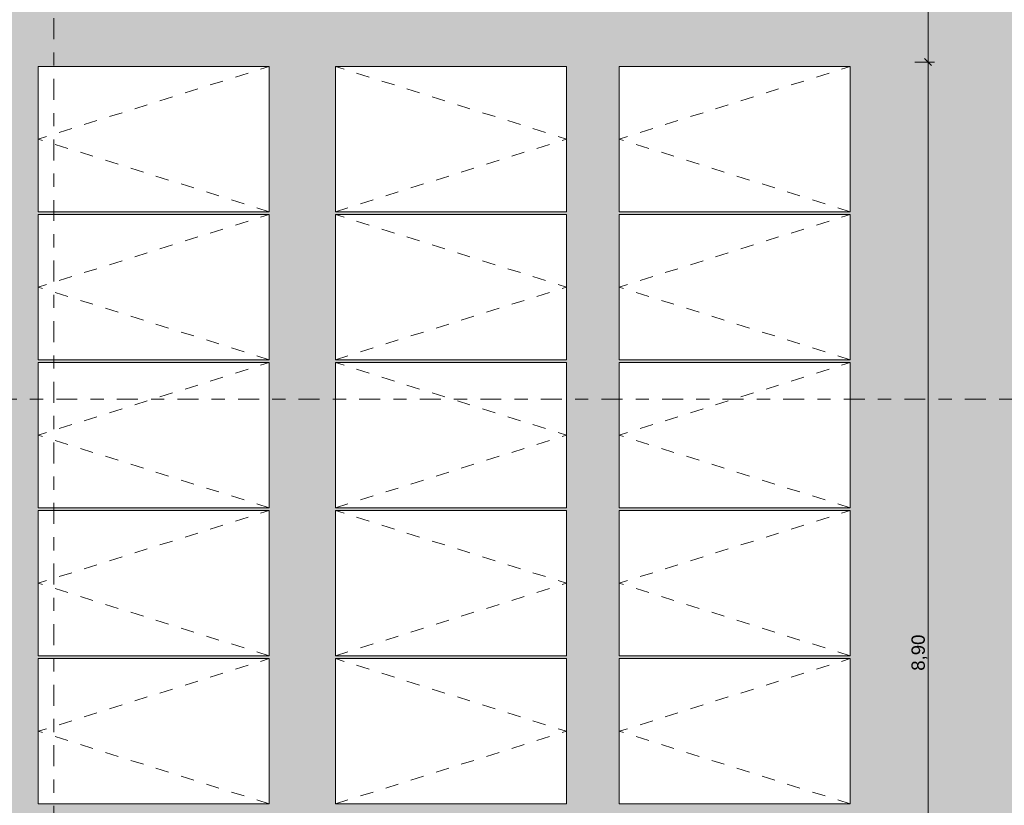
# Model space of a CAD drawing. Header units: metres. Extents: x -180 to 4, y -47 to 4.
# Tile 31 of 256: x -152.88 to -145.42, y -34.27 to -28.32. Entities that reach past the tile are written whole.
import ezdxf

# ---------------------------------------------------------------- set-up
doc = ezdxf.new("R2010")
doc.units = ezdxf.units.M
doc.header["$LTSCALE"] = 0.05
doc.header["$PDMODE"] = 1
doc.header["$PDSIZE"] = -2
doc.linetypes.add('Linienart-53', pattern=[5.291531, 3.175, -1.058062, 0.352704, -0.705764])
doc.linetypes.add('VW-01 Strichlinie kurz', pattern=[1.999894, 0.999947, -0.999947])
doc.layers.get('0').update_dxf_attribs({"lineweight": 25})
for name, color, linetype, lineweight, true_color in [('30 -36 Dächer- 3 Dachbeläge', 7, 'Continuous', 15, 0x9999ff), ('30 -36 Dächer- 3 Dachbeläge Gründach', 250, 'Continuous', 9, 0x333333), ('30 -36 Dächer- 4 Dachbekleidungen', 7, 'Continuous', 9, 0xccccff), ('40 -44 Elektr. Anlagen- 2 Eigenstromversorgungsanlagen', 7, 'Continuous', 5, 0xff6633), ('70 -72 Beschriftung- 1 Beschriftung allgemein', 7, 'Continuous', 9, 0xff6633), ('70 -76 Bemaßung- 2 Allgemein', 7, 'Continuous', 5, 0x6666cc), ('Dachflächen Moblierung', 7, 'Continuous', 9, 0x888888)]:
    doc.layers.add(name, color=color, linetype=linetype, lineweight=lineweight, true_color=true_color)
for name, color, linetype, lineweight in [('60- 61 allgemeine Ausstattung- 4 Terrassen', 7, 'Continuous', 9), ('70 -71 Achsen- 1 Gebäudeachsen', 7, 'Linienart-53', 18), ('Keine', 7, 'Continuous', 9)]:
    doc.layers.add(name, color=color, linetype=linetype, lineweight=lineweight)
doc.styles.add('Arial', font='arial.ttf')
doc.dimstyles.new('k+k_klein', dxfattribs={"dimtxt": 0.075516, "dimasz": 0.05302, "dimexe": 0.05, "dimexo": 0.15, "dimgap": 0.005, "dimtad": 1, "dimdec": 3, "dimtxsty": 'Arial', "dimblk": 'VW_SLASH-2', "dimblk1": 'VW_SLASH-2', "dimblk2": 'VW_SLASH-2', "dimcen": 0, "dimdle": 0.025, "dimadec": 3, "dimazin": 0, "dimtfac": 0.75, "dimtdec": 3, "dimtix": 1, "dimtmove": 0, "dimatfit": 0, "dimldrblk": 'VW_FILLEDARROW', "dimfxl": 0.1, "dimfxlon": 1, "dimfrac": 2, "dimtolj": 1, "dimarcsym": 0})

# ---------------------------------------------------------------- blocks, each defined once
blk = doc.blocks.new('Gruppe-610')
at = {"color": 255, "linetype": 'Continuous', "lineweight": 9, "transparency": 33554687}
blk.add_wipeout([(-152.7388, -33.1612), (-150.9888, -33.1612), (-150.9888, -34.2612), (-152.7388, -34.2612)], dxfattribs=at).dxf.layer = '40 -44 Elektr. Anlagen- 2 Eigenstromversorgungsanlagen'
at = {"layer": '40 -44 Elektr. Anlagen- 2 Eigenstromversorgungsanlagen', "color": 7, "linetype": 'Continuous', "lineweight": 9, "transparency": 33554687, "flags": 128}
blk.add_lwpolyline([(-152.7388, -33.1612), (-150.9888, -33.1612), (-150.9888, -34.2612), (-152.7388, -34.2612)], close=True, dxfattribs=at)
at = {"layer": 'Dachflächen Moblierung', "color": 8, "linetype": 'VW-01 Strichlinie kurz', "lineweight": 5, "flags": 128}
blk.add_lwpolyline([(-150.9888, -34.2612), (-152.7388, -33.7112), (-150.9888, -33.1612)], dxfattribs=at)
blk = doc.blocks.new('Gruppe-611')
at = {"color": 255, "linetype": 'Continuous', "lineweight": 9, "transparency": 33554687}
blk.add_wipeout([(-152.7388, -32.0402), (-150.9888, -32.0402), (-150.9888, -33.1402), (-152.7388, -33.1402)], dxfattribs=at).dxf.layer = '40 -44 Elektr. Anlagen- 2 Eigenstromversorgungsanlagen'
at = {"layer": '40 -44 Elektr. Anlagen- 2 Eigenstromversorgungsanlagen', "color": 7, "linetype": 'Continuous', "lineweight": 9, "transparency": 33554687, "flags": 128}
blk.add_lwpolyline([(-152.7388, -32.0402), (-150.9888, -32.0402), (-150.9888, -33.1402), (-152.7388, -33.1402)], close=True, dxfattribs=at)
at = {"layer": 'Dachflächen Moblierung', "color": 8, "linetype": 'VW-01 Strichlinie kurz', "lineweight": 5, "flags": 128}
blk.add_lwpolyline([(-150.9888, -33.1402), (-152.7388, -32.5902), (-150.9888, -32.0402)], dxfattribs=at)
blk = doc.blocks.new('Gruppe-612')
at = {"color": 255, "linetype": 'Continuous', "lineweight": 9, "transparency": 33554687}
blk.add_wipeout([(-152.7388, -30.9192), (-150.9888, -30.9192), (-150.9888, -32.0192), (-152.7388, -32.0192)], dxfattribs=at).dxf.layer = '40 -44 Elektr. Anlagen- 2 Eigenstromversorgungsanlagen'
at = {"layer": '40 -44 Elektr. Anlagen- 2 Eigenstromversorgungsanlagen', "color": 7, "linetype": 'Continuous', "lineweight": 9, "transparency": 33554687, "flags": 128}
blk.add_lwpolyline([(-152.7388, -30.9192), (-150.9888, -30.9192), (-150.9888, -32.0192), (-152.7388, -32.0192)], close=True, dxfattribs=at)
at = {"layer": 'Dachflächen Moblierung', "color": 8, "linetype": 'VW-01 Strichlinie kurz', "lineweight": 5, "flags": 128}
blk.add_lwpolyline([(-150.9888, -32.0192), (-152.7388, -31.4692), (-150.9888, -30.9192)], dxfattribs=at)
blk = doc.blocks.new('Gruppe-613')
at = {"color": 255, "linetype": 'Continuous', "lineweight": 9, "transparency": 33554687}
blk.add_wipeout([(-152.7388, -29.7982), (-150.9888, -29.7982), (-150.9888, -30.8982), (-152.7388, -30.8982)], dxfattribs=at).dxf.layer = '40 -44 Elektr. Anlagen- 2 Eigenstromversorgungsanlagen'
at = {"layer": '40 -44 Elektr. Anlagen- 2 Eigenstromversorgungsanlagen', "color": 7, "linetype": 'Continuous', "lineweight": 9, "transparency": 33554687, "flags": 128}
blk.add_lwpolyline([(-152.7388, -29.7982), (-150.9888, -29.7982), (-150.9888, -30.8982), (-152.7388, -30.8982)], close=True, dxfattribs=at)
at = {"layer": 'Dachflächen Moblierung', "color": 8, "linetype": 'VW-01 Strichlinie kurz', "lineweight": 5, "flags": 128}
blk.add_lwpolyline([(-150.9888, -30.8982), (-152.7388, -30.3482), (-150.9888, -29.7982)], dxfattribs=at)
blk = doc.blocks.new('Gruppe-614')
at = {"color": 255, "linetype": 'Continuous', "lineweight": 9, "transparency": 33554687}
blk.add_wipeout([(-152.7388, -28.6772), (-150.9888, -28.6772), (-150.9888, -29.7772), (-152.7388, -29.7772)], dxfattribs=at).dxf.layer = '40 -44 Elektr. Anlagen- 2 Eigenstromversorgungsanlagen'
at = {"layer": '40 -44 Elektr. Anlagen- 2 Eigenstromversorgungsanlagen', "color": 7, "linetype": 'Continuous', "lineweight": 9, "transparency": 33554687, "flags": 128}
blk.add_lwpolyline([(-152.7388, -28.6772), (-150.9888, -28.6772), (-150.9888, -29.7772), (-152.7388, -29.7772)], close=True, dxfattribs=at)
at = {"layer": 'Dachflächen Moblierung', "color": 8, "linetype": 'VW-01 Strichlinie kurz', "lineweight": 5, "flags": 128}
blk.add_lwpolyline([(-150.9888, -29.7772), (-152.7388, -29.2272), (-150.9888, -28.6772)], dxfattribs=at)
blk = doc.blocks.new('Gruppe-618')
at = {"color": 255, "linetype": 'Continuous', "lineweight": 9, "transparency": 33554687}
blk.add_wipeout([(-150.4888, -33.1612), (-148.7388, -33.1612), (-148.7388, -34.2612), (-150.4888, -34.2612)], dxfattribs=at).dxf.layer = '40 -44 Elektr. Anlagen- 2 Eigenstromversorgungsanlagen'
at = {"layer": '40 -44 Elektr. Anlagen- 2 Eigenstromversorgungsanlagen', "color": 7, "linetype": 'Continuous', "lineweight": 9, "transparency": 33554687, "flags": 128}
blk.add_lwpolyline([(-150.4888, -33.1612), (-148.7388, -33.1612), (-148.7388, -34.2612), (-150.4888, -34.2612)], close=True, dxfattribs=at)
at = {"layer": 'Dachflächen Moblierung', "color": 8, "linetype": 'VW-01 Strichlinie kurz', "lineweight": 5, "flags": 128}
blk.add_lwpolyline([(-150.4888, -34.2612), (-148.7388, -33.7112), (-150.4888, -33.1612)], dxfattribs=at)
blk = doc.blocks.new('Gruppe-619')
at = {"color": 255, "linetype": 'Continuous', "lineweight": 9, "transparency": 33554687}
blk.add_wipeout([(-150.4888, -32.0402), (-148.7388, -32.0402), (-148.7388, -33.1402), (-150.4888, -33.1402)], dxfattribs=at).dxf.layer = '40 -44 Elektr. Anlagen- 2 Eigenstromversorgungsanlagen'
at = {"layer": '40 -44 Elektr. Anlagen- 2 Eigenstromversorgungsanlagen', "color": 7, "linetype": 'Continuous', "lineweight": 9, "transparency": 33554687, "flags": 128}
blk.add_lwpolyline([(-150.4888, -32.0402), (-148.7388, -32.0402), (-148.7388, -33.1402), (-150.4888, -33.1402)], close=True, dxfattribs=at)
at = {"layer": 'Dachflächen Moblierung', "color": 8, "linetype": 'VW-01 Strichlinie kurz', "lineweight": 5, "flags": 128}
blk.add_lwpolyline([(-150.4888, -33.1402), (-148.7388, -32.5902), (-150.4888, -32.0402)], dxfattribs=at)
blk = doc.blocks.new('Gruppe-620')
at = {"color": 255, "linetype": 'Continuous', "lineweight": 9, "transparency": 33554687}
blk.add_wipeout([(-150.4888, -30.9192), (-148.7388, -30.9192), (-148.7388, -32.0192), (-150.4888, -32.0192)], dxfattribs=at).dxf.layer = '40 -44 Elektr. Anlagen- 2 Eigenstromversorgungsanlagen'
at = {"layer": '40 -44 Elektr. Anlagen- 2 Eigenstromversorgungsanlagen', "color": 7, "linetype": 'Continuous', "lineweight": 9, "transparency": 33554687, "flags": 128}
blk.add_lwpolyline([(-150.4888, -30.9192), (-148.7388, -30.9192), (-148.7388, -32.0192), (-150.4888, -32.0192)], close=True, dxfattribs=at)
at = {"layer": 'Dachflächen Moblierung', "color": 8, "linetype": 'VW-01 Strichlinie kurz', "lineweight": 5, "flags": 128}
blk.add_lwpolyline([(-150.4888, -32.0192), (-148.7388, -31.4692), (-150.4888, -30.9192)], dxfattribs=at)
blk = doc.blocks.new('Gruppe-621')
at = {"color": 255, "linetype": 'Continuous', "lineweight": 9, "transparency": 33554687}
blk.add_wipeout([(-150.4888, -29.7982), (-148.7388, -29.7982), (-148.7388, -30.8982), (-150.4888, -30.8982)], dxfattribs=at).dxf.layer = '40 -44 Elektr. Anlagen- 2 Eigenstromversorgungsanlagen'
at = {"layer": '40 -44 Elektr. Anlagen- 2 Eigenstromversorgungsanlagen', "color": 7, "linetype": 'Continuous', "lineweight": 9, "transparency": 33554687, "flags": 128}
blk.add_lwpolyline([(-150.4888, -29.7982), (-148.7388, -29.7982), (-148.7388, -30.8982), (-150.4888, -30.8982)], close=True, dxfattribs=at)
at = {"layer": 'Dachflächen Moblierung', "color": 8, "linetype": 'VW-01 Strichlinie kurz', "lineweight": 5, "flags": 128}
blk.add_lwpolyline([(-150.4888, -30.8982), (-148.7388, -30.3482), (-150.4888, -29.7982)], dxfattribs=at)
blk = doc.blocks.new('Gruppe-622')
at = {"color": 255, "linetype": 'Continuous', "lineweight": 9, "transparency": 33554687}
blk.add_wipeout([(-150.4888, -28.6772), (-148.7388, -28.6772), (-148.7388, -29.7772), (-150.4888, -29.7772)], dxfattribs=at).dxf.layer = '40 -44 Elektr. Anlagen- 2 Eigenstromversorgungsanlagen'
at = {"layer": '40 -44 Elektr. Anlagen- 2 Eigenstromversorgungsanlagen', "color": 7, "linetype": 'Continuous', "lineweight": 9, "transparency": 33554687, "flags": 128}
blk.add_lwpolyline([(-150.4888, -28.6772), (-148.7388, -28.6772), (-148.7388, -29.7772), (-150.4888, -29.7772)], close=True, dxfattribs=at)
at = {"layer": 'Dachflächen Moblierung', "color": 8, "linetype": 'VW-01 Strichlinie kurz', "lineweight": 5, "flags": 128}
blk.add_lwpolyline([(-150.4888, -29.7772), (-148.7388, -29.2272), (-150.4888, -28.6772)], dxfattribs=at)
blk = doc.blocks.new('Gruppe-626')
at = {"color": 255, "linetype": 'Continuous', "lineweight": 9, "transparency": 33554687}
blk.add_wipeout([(-148.3388, -33.1612), (-146.5888, -33.1612), (-146.5888, -34.2612), (-148.3388, -34.2612)], dxfattribs=at).dxf.layer = '40 -44 Elektr. Anlagen- 2 Eigenstromversorgungsanlagen'
at = {"layer": '40 -44 Elektr. Anlagen- 2 Eigenstromversorgungsanlagen', "color": 7, "linetype": 'Continuous', "lineweight": 9, "transparency": 33554687, "flags": 128}
blk.add_lwpolyline([(-148.3388, -33.1612), (-146.5888, -33.1612), (-146.5888, -34.2612), (-148.3388, -34.2612)], close=True, dxfattribs=at)
at = {"layer": 'Dachflächen Moblierung', "color": 8, "linetype": 'VW-01 Strichlinie kurz', "lineweight": 5, "flags": 128}
blk.add_lwpolyline([(-146.5888, -34.2612), (-148.3388, -33.7112), (-146.5888, -33.1612)], dxfattribs=at)
blk = doc.blocks.new('Gruppe-627')
at = {"color": 255, "linetype": 'Continuous', "lineweight": 9, "transparency": 33554687}
blk.add_wipeout([(-148.3388, -32.0402), (-146.5888, -32.0402), (-146.5888, -33.1402), (-148.3388, -33.1402)], dxfattribs=at).dxf.layer = '40 -44 Elektr. Anlagen- 2 Eigenstromversorgungsanlagen'
at = {"layer": '40 -44 Elektr. Anlagen- 2 Eigenstromversorgungsanlagen', "color": 7, "linetype": 'Continuous', "lineweight": 9, "transparency": 33554687, "flags": 128}
blk.add_lwpolyline([(-148.3388, -32.0402), (-146.5888, -32.0402), (-146.5888, -33.1402), (-148.3388, -33.1402)], close=True, dxfattribs=at)
at = {"layer": 'Dachflächen Moblierung', "color": 8, "linetype": 'VW-01 Strichlinie kurz', "lineweight": 5, "flags": 128}
blk.add_lwpolyline([(-146.5888, -33.1402), (-148.3388, -32.5902), (-146.5888, -32.0402)], dxfattribs=at)
blk = doc.blocks.new('Gruppe-628')
at = {"color": 255, "linetype": 'Continuous', "lineweight": 9, "transparency": 33554687}
blk.add_wipeout([(-148.3388, -30.9192), (-146.5888, -30.9192), (-146.5888, -32.0192), (-148.3388, -32.0192)], dxfattribs=at).dxf.layer = '40 -44 Elektr. Anlagen- 2 Eigenstromversorgungsanlagen'
at = {"layer": '40 -44 Elektr. Anlagen- 2 Eigenstromversorgungsanlagen', "color": 7, "linetype": 'Continuous', "lineweight": 9, "transparency": 33554687, "flags": 128}
blk.add_lwpolyline([(-148.3388, -30.9192), (-146.5888, -30.9192), (-146.5888, -32.0192), (-148.3388, -32.0192)], close=True, dxfattribs=at)
at = {"layer": 'Dachflächen Moblierung', "color": 8, "linetype": 'VW-01 Strichlinie kurz', "lineweight": 5, "flags": 128}
blk.add_lwpolyline([(-146.5888, -32.0192), (-148.3388, -31.4692), (-146.5888, -30.9192)], dxfattribs=at)
blk = doc.blocks.new('Gruppe-629')
at = {"color": 255, "linetype": 'Continuous', "lineweight": 9, "transparency": 33554687}
blk.add_wipeout([(-148.3388, -29.7982), (-146.5888, -29.7982), (-146.5888, -30.8982), (-148.3388, -30.8982)], dxfattribs=at).dxf.layer = '40 -44 Elektr. Anlagen- 2 Eigenstromversorgungsanlagen'
at = {"layer": '40 -44 Elektr. Anlagen- 2 Eigenstromversorgungsanlagen', "color": 7, "linetype": 'Continuous', "lineweight": 9, "transparency": 33554687, "flags": 128}
blk.add_lwpolyline([(-148.3388, -29.7982), (-146.5888, -29.7982), (-146.5888, -30.8982), (-148.3388, -30.8982)], close=True, dxfattribs=at)
at = {"layer": 'Dachflächen Moblierung', "color": 8, "linetype": 'VW-01 Strichlinie kurz', "lineweight": 5, "flags": 128}
blk.add_lwpolyline([(-146.5888, -30.8982), (-148.3388, -30.3482), (-146.5888, -29.7982)], dxfattribs=at)
blk = doc.blocks.new('Gruppe-630')
at = {"color": 255, "linetype": 'Continuous', "lineweight": 9, "transparency": 33554687}
blk.add_wipeout([(-148.3388, -28.6772), (-146.5888, -28.6772), (-146.5888, -29.7772), (-148.3388, -29.7772)], dxfattribs=at).dxf.layer = '40 -44 Elektr. Anlagen- 2 Eigenstromversorgungsanlagen'
at = {"layer": '40 -44 Elektr. Anlagen- 2 Eigenstromversorgungsanlagen', "color": 7, "linetype": 'Continuous', "lineweight": 9, "transparency": 33554687, "flags": 128}
blk.add_lwpolyline([(-148.3388, -28.6772), (-146.5888, -28.6772), (-146.5888, -29.7772), (-148.3388, -29.7772)], close=True, dxfattribs=at)
at = {"layer": 'Dachflächen Moblierung', "color": 8, "linetype": 'VW-01 Strichlinie kurz', "lineweight": 5, "flags": 128}
blk.add_lwpolyline([(-146.5888, -29.7772), (-148.3388, -29.2272), (-146.5888, -28.6772)], dxfattribs=at)
blk = doc.blocks.new('Gruppe-767')
at = {"layer": '70 -72 Beschriftung- 1 Beschriftung allgemein', "color": 7, "transparency": 33554687}
for name in ['Gruppe-610', 'Gruppe-618', 'Gruppe-626']:
    blk.add_blockref(name, (0, 0), dxfattribs=at)
for name in ['Gruppe-611', 'Gruppe-619', 'Gruppe-627']:
    blk.add_blockref(name, (0, 0), dxfattribs=at)
for name in ['Gruppe-612', 'Gruppe-620', 'Gruppe-628']:
    blk.add_blockref(name, (0, 0), dxfattribs=at)
for name in ['Gruppe-613', 'Gruppe-621', 'Gruppe-629']:
    blk.add_blockref(name, (0, 0), dxfattribs=at)
for name in ['Gruppe-614', 'Gruppe-622', 'Gruppe-630']:
    blk.add_blockref(name, (0, 0), dxfattribs=at)
blk = doc.blocks.new('Gruppe-1384')
at = {"layer": '30 -36 Dächer- 3 Dachbeläge Gründach', "linetype": 'Continuous', "lineweight": 0, "true_color": 0xe7eedf, "transparency": 33554687}
blk.add_hatch(color=254, dxfattribs=at).paths.add_polyline_path([(-100.01799996, -31.79404198), (-100.01799996, -31.61704198), (-100.31099996, -31.61704198), (-100.31099996, -12.39704198), (-159.47099996, -12.39704198), (-159.47099996, -39.25704198), (-99.61099996, -39.25704198), (-99.61099996, -31.79404198)])
at = {"color": 255, "linetype": 'Continuous', "lineweight": 9, "transparency": 33554687}
blk.add_wipeout([(-129.83124836, -12.23704198), (-129.83124836, -12.71704198), (-159.47099996, -12.71704198), (-159.47099996, -39.25704198), (-129.83124836, -39.25704198), (-129.83124836, -39.73704198), (-160.51099996, -39.73704198), (-160.51099996, -31.61704198), (-159.93099996, -31.61704198), (-159.93099996, -12.23704198)], dxfattribs=at).dxf.layer = '30 -36 Dächer- 3 Dachbeläge'
at = {"layer": '60- 61 allgemeine Ausstattung- 4 Terrassen', "color": 7}
blk.add_blockref('Gruppe-767', (0, 0), dxfattribs=at)
at = {"color": 255}
blk.add_wipeout([(-160.47099996, -39.69704198), (-99.17099996, -39.69704198), (-99.17099996, -31.79404198), (-99.24099996, -31.79404198), (-99.24099996, -39.62704198), (-160.47099996, -39.62704198)], dxfattribs=at).dxf.layer = '30 -36 Dächer- 4 Dachbekleidungen'
blk = doc.blocks.new('_Dach_2D (2D)')
at = {"layer": '60- 61 allgemeine Ausstattung- 4 Terrassen', "color": 7}
blk.add_blockref('Gruppe-1384', (0, 0), dxfattribs=at)
blk = doc.blocks.new('VW_SLASH-2')
at = {"color": 0, "linetype": 'ByBlock', "lineweight": -2, "transparency": 16777216}
blk.add_line((0.47, 0), (-1, 0), dxfattribs=at)
at = {"color": 0, "lineweight": 5, "transparency": 16777216, "flags": 128}
blk.add_lwpolyline([(0.5, 0.5), (-0.5, -0.5)], dxfattribs=at)
blk = doc.blocks.new('*D2781')
at = {"layer": '70 -76 Bemaßung- 2 Allgemein', "color": 0, "linetype": 'Continuous', "lineweight": -2, "transparency": 33554687}
for p, q in [((-146.1, -26.6752), (-145.95, -26.6752)), ((-146, -28.5915), (-146, -26.7282)), ((-146.1, -28.6445), (-145.95, -28.6445))]:
    blk.add_line(p, q, dxfattribs=at)
at = {"layer": 'Defpoints', "color": 0, "transparency": 33554687}
for p in [(-157.1388, -26.6752), (-146, -26.6752), (-157.1388, -28.6445)]:
    blk.add_point(p, dxfattribs=at)
at = {"layer": '70 -76 Bemaßung- 2 Allgemein', "color": 0, "lineweight": -2, "xscale": 0.05302001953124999, "yscale": 0.05302001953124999, "zscale": 0.05302001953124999}
for p, rotation in [((-146, -26.6752), 90), ((-146, -28.6445), 270)]:
    blk.add_blockref('VW_SLASH-2', p, dxfattribs=dict(at, rotation=rotation))
at = {"layer": '70 -76 Bemaßung- 2 Allgemein', "color": 0, "lineweight": 5, "transparency": 33554687, "insert": (-146.0655, -27.6598), "char_height": 0.10069, "attachment_point": 5, "rotation": 90, "style": 'Arial'}
blk.add_mtext('\\A1;2,00', dxfattribs=at)
blk = doc.blocks.new('VW_FILLEDARROW')
at = {"linetype": 'Continuous', "lineweight": 0, "transparency": 16777216}
blk.add_hatch(color=0, dxfattribs=at).paths.add_polyline_path([(-2.83, 0.76), (0, 0), (-2.83, -0.76)])
at = {"color": 0, "lineweight": 5, "transparency": 16777216, "flags": 128}
blk.add_lwpolyline([(-2.83, 0.76), (0, 0), (-2.83, -0.76)], close=True, dxfattribs=at)
blk = doc.blocks.new('*D2782')
at = {"layer": '70 -76 Bemaßung- 2 Allgemein', "color": 0, "linetype": 'Continuous', "lineweight": -2, "transparency": 33554687}
for p, q in [((-146.1, -28.6445), (-145.95, -28.6445)), ((-146, -37.5345), (-146, -28.6975)), ((-146.1, -37.5875), (-145.95, -37.5875))]:
    blk.add_line(p, q, dxfattribs=at)
at = {"layer": 'Defpoints', "color": 0, "transparency": 33554687}
for p in [(-157.1388, -28.6445), (-146, -28.6445), (-156.93, -37.5875)]:
    blk.add_point(p, dxfattribs=at)
at = {"layer": '70 -76 Bemaßung- 2 Allgemein', "color": 0, "lineweight": -2, "xscale": 0.05302001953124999, "yscale": 0.05302001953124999, "zscale": 0.05302001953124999}
for p, rotation in [((-146, -28.6445), 90), ((-146, -37.5875), 270)]:
    blk.add_blockref('VW_SLASH-2', p, dxfattribs=dict(at, rotation=rotation))
at = {"layer": '70 -76 Bemaßung- 2 Allgemein', "color": 0, "lineweight": 5, "transparency": 33554687, "insert": (-146.0655, -33.116), "char_height": 0.10069, "attachment_point": 5, "rotation": 90, "style": 'Arial'}
blk.add_mtext('\\A1;8,90', dxfattribs=at)
blk = doc.blocks.new('_Achsen (3D)')
at = {"layer": '70 -71 Achsen- 1 Gebäudeachsen', "transparency": 33554687}
for p, q in [((-152.621, 3.8), (-152.621, -46.172)), ((-179.668, -31.197), (3.826, -31.197))]:
    blk.add_line(p, q, dxfattribs=at)
blk = doc.blocks.new('Gruppe-2092')
at = {"layer": '70 -76 Bemaßung- 2 Allgemein', "color": 173, "linetype": 'Continuous', "lineweight": 5, "true_color": 0x6666cc, "transparency": 33554687}
for base, p1, p2, text, picture, middle in [((-146, -26.6752), (-157.1388, -28.6445), (-157.1388, -26.6752), '2,00', '*D2781', (-146.0655, -27.6598)), ((-146, -28.6445), (-156.93, -37.5875), (-157.1388, -28.6445), '8,90', '*D2782', (-146.0655, -33.116))]:
    dim = blk.add_linear_dim(base=base, p1=p1, p2=p2, angle=270, text=text, dimstyle='k+k_klein', override={"dimtxt": 0.100689, "dimgap": 0.005, "dimdec": 1, "dimpost": '<>', "dimtxsty": 'Arial', "dimtmove": 2}, dxfattribs=at)
    dim.commit()
    dim.dimension.update_dxf_attribs({"geometry": picture, "text_midpoint": middle})
blk = doc.blocks.new('_Dach_2D Bemaßung_ Beschriftung (2D)')
at = {"layer": '70 -76 Bemaßung- 2 Allgemein', "color": 173, "true_color": 0x6666cc, "transparency": 33554687}
blk.add_blockref('Gruppe-2092', (0, 0), dxfattribs=at)

msp = doc.modelspace()

# ---------------------------------------------------------------- block references
at = {"layer": 'Keine', "color": 1}
msp.add_blockref('_Dach_2D (2D)', (0, 0), dxfattribs=at)

# ---------------------------------------------------------------- next in the draw order: block references
msp.add_blockref('_Dach_2D Bemaßung_ Beschriftung (2D)', (0, 0), dxfattribs=at)

# ---------------------------------------------------------------- next in the draw order: block references
msp.add_blockref('_Achsen (3D)', (0, 0), dxfattribs=at)

doc.saveas('drawing.dxf')
